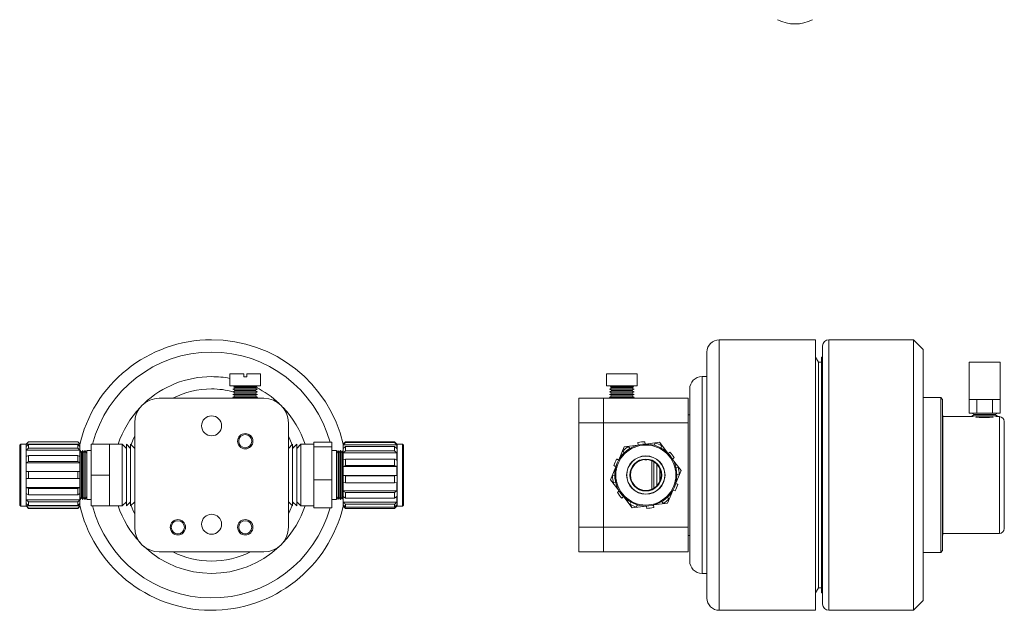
# Model space of a CAD drawing. Header units: inches. Extents: x 0.67 to 7.34, y 1.43 to 10.51.
# Tile 1 of 3: x 0.67 to 7.34, y 1.43 to 5.43. Entities that reach past the tile are written whole.
import ezdxf

# ---------------------------------------------------------------- set-up
doc = ezdxf.new("R2010")
doc.units = ezdxf.units.IN
doc.header["$MEASUREMENT"] = 0

msp = doc.modelspace()

# ---------------------------------------------------------------- linework, layer by layer
at = {"color": 7, "linetype": 'Continuous', "lineweight": 15}
for p, q in [((6.0615, 3.2652), (5.4085, 3.2652)), ((6.0615, 3.2652), (6.0615, 1.4319)), ((6.1092, 1.4736), (6.1092, 3.2236)), ((6.7248, 3.2652), (6.1508, 3.2652)), ((6.7915, 3.1986), (6.7248, 3.2652)), ((6.7248, 2.3486), (6.7248, 3.2652)), ((5.3252, 1.5152), (5.3252, 3.1819)), ((6.0808, 3.1137), (6.0615, 3.1471)), ((6.1092, 3.1471), (6.1025, 3.1471)), ((6.1025, 1.5501), (6.1025, 3.1471)), ((6.7915, 3.1986), (6.7915, 2.3486)), ((6.1025, 3.1137), (6.0808, 3.1137)), ((6.0808, 1.5834), (6.0808, 3.1137)), ((7.1015, 3.1131), (7.1015, 2.8604)), ((7.3128, 3.1131), (7.1015, 3.1131)), ((7.3128, 2.8604), (7.3128, 3.1131)), ((2.0921, 3.0352), (2.0921, 2.9519)), ((2.0921, 3.0352), (2.1859, 3.0352)), ((2.1859, 3.0146), (2.1859, 3.0352)), ((2.1859, 3.0146), (2.2066, 3.0146)), ((2.2066, 3.0146), (2.2066, 3.0352)), ((2.2066, 3.0352), (2.3004, 3.0352)), ((2.3004, 2.9519), (2.3004, 3.0352)), ((4.6443, 3.0146), (4.6443, 2.9519)), ((4.6443, 3.0146), (4.6449, 3.0146)), ((4.6449, 3.0146), (4.6449, 3.0352)), ((4.6449, 3.0352), (4.8522, 3.0352)), ((4.8522, 3.0352), (4.8522, 3.0146)), ((4.8522, 3.0146), (4.8527, 3.0146)), ((4.8527, 2.9519), (4.8527, 3.0146)), ((5.3252, 3.0152), (5.2918, 3.0152)), ((2.0921, 2.9519), (2.3004, 2.9519)), ((2.1289, 2.9396), (2.1131, 2.9304)), ((2.1289, 2.9519), (2.1182, 2.9457)), ((2.1182, 2.9457), (2.1289, 2.9396)), ((2.1182, 2.9457), (2.1962, 2.9457)), ((2.1289, 2.9519), (2.1289, 2.9519)), ((2.1289, 2.9519), (2.2636, 2.9519)), ((2.1289, 2.9396), (2.1289, 2.9396)), ((2.2636, 2.9396), (2.1289, 2.9396)), ((2.1289, 2.9396), (2.1962, 2.9396)), ((2.1962, 2.9457), (2.2742, 2.9457)), ((2.1962, 2.9396), (2.2636, 2.9396)), ((2.2742, 2.9457), (2.2636, 2.9519)), ((2.2636, 2.9519), (2.2636, 2.9519)), ((2.2636, 2.9396), (2.2742, 2.9457)), ((2.2794, 2.9304), (2.2636, 2.9396)), ((2.2636, 2.9396), (2.2636, 2.9396)), ((4.6443, 2.9519), (4.7485, 2.9519)), ((4.6812, 2.9396), (4.6653, 2.9304)), ((4.6812, 2.9519), (4.6705, 2.9457)), ((4.6705, 2.9457), (4.6812, 2.9396)), ((4.6705, 2.9457), (4.8265, 2.9457)), ((4.6812, 2.9519), (4.6812, 2.9519)), ((4.6812, 2.9519), (4.8159, 2.9519)), ((4.6812, 2.9396), (4.6812, 2.9396)), ((4.8159, 2.9396), (4.6812, 2.9396)), ((4.6812, 2.9396), (4.8159, 2.9396)), ((4.7485, 2.9519), (4.8527, 2.9519)), ((4.8265, 2.9457), (4.8159, 2.9519)), ((4.8159, 2.9519), (4.8159, 2.9519)), ((4.8159, 2.9396), (4.8265, 2.9457)), ((4.8317, 2.9304), (4.8159, 2.9396)), ((4.8159, 2.9396), (4.8159, 2.9396)), ((1.6139, 2.8694), (2.3222, 2.8694)), ((2.1131, 2.9304), (2.1289, 2.9213)), ((2.1131, 2.9304), (2.1962, 2.9304)), ((2.1289, 2.9213), (2.1131, 2.9121)), ((2.1131, 2.9121), (2.1289, 2.903)), ((2.1131, 2.9121), (2.1962, 2.9121)), ((2.1289, 2.903), (2.1131, 2.8939)), ((2.1131, 2.8939), (2.1289, 2.8847)), ((2.1131, 2.8939), (2.1962, 2.8939)), ((2.1289, 2.8847), (2.1131, 2.8756)), ((2.1131, 2.8756), (2.1238, 2.8694)), ((2.1131, 2.8756), (2.1962, 2.8756)), ((2.1289, 2.9213), (2.1289, 2.9213)), ((2.1289, 2.9213), (2.1962, 2.9213)), ((2.2636, 2.9213), (2.1289, 2.9213)), ((2.1289, 2.903), (2.1289, 2.903)), ((2.1289, 2.903), (2.1962, 2.903)), ((2.2636, 2.903), (2.1289, 2.903)), ((2.1289, 2.8847), (2.1289, 2.8847)), ((2.2636, 2.8847), (2.1289, 2.8847)), ((2.1289, 2.8847), (2.1962, 2.8847)), ((2.1962, 2.9304), (2.2794, 2.9304)), ((2.1962, 2.9213), (2.2636, 2.9213)), ((2.1962, 2.9121), (2.2794, 2.9121)), ((2.1962, 2.903), (2.2636, 2.903)), ((2.1962, 2.8939), (2.2794, 2.8939)), ((2.1962, 2.8847), (2.2636, 2.8847)), ((2.1962, 2.8756), (2.2794, 2.8756)), ((2.2636, 2.9213), (2.2794, 2.9304)), ((2.2794, 2.9121), (2.2636, 2.9213)), ((2.2636, 2.9213), (2.2636, 2.9213)), ((2.2636, 2.903), (2.2794, 2.9121)), ((2.2794, 2.8939), (2.2636, 2.903)), ((2.2636, 2.903), (2.2636, 2.903)), ((2.2636, 2.8847), (2.2794, 2.8939)), ((2.2794, 2.8756), (2.2636, 2.8847)), ((2.2636, 2.8847), (2.2636, 2.8847)), ((2.2687, 2.8694), (2.2794, 2.8756)), ((4.4568, 2.7027), (4.4568, 2.8694)), ((4.4568, 2.8694), (4.6235, 2.8694)), ((4.6235, 2.8694), (4.6235, 2.7027)), ((4.6235, 2.8694), (5.1985, 2.8694)), ((4.6653, 2.9304), (4.6812, 2.9213)), ((4.6653, 2.9304), (4.8317, 2.9304)), ((4.6812, 2.9213), (4.6653, 2.9121)), ((4.6653, 2.9121), (4.6812, 2.903)), ((4.6653, 2.9121), (4.8317, 2.9121)), ((4.6812, 2.903), (4.6653, 2.8939)), ((4.6653, 2.8939), (4.6812, 2.8847)), ((4.6653, 2.8939), (4.8317, 2.8939)), ((4.6812, 2.8847), (4.6653, 2.8756)), ((4.6653, 2.8756), (4.6761, 2.8694)), ((4.6653, 2.8756), (4.8317, 2.8756)), ((4.6812, 2.9213), (4.6812, 2.9213)), ((4.8159, 2.9213), (4.6812, 2.9213)), ((4.6812, 2.9213), (4.8159, 2.9213)), ((4.6812, 2.903), (4.6812, 2.903)), ((4.6812, 2.903), (4.8159, 2.903)), ((4.8159, 2.903), (4.6812, 2.903)), ((4.6812, 2.8847), (4.6812, 2.8847)), ((4.6812, 2.8847), (4.8159, 2.8847)), ((4.8159, 2.8847), (4.6812, 2.8847)), ((4.8159, 2.9213), (4.8317, 2.9304)), ((4.8317, 2.9121), (4.8159, 2.9213)), ((4.8159, 2.9213), (4.8159, 2.9213)), ((4.8159, 2.903), (4.8317, 2.9121)), ((4.8317, 2.8939), (4.8159, 2.903)), ((4.8159, 2.903), (4.8159, 2.903)), ((4.8159, 2.8847), (4.8317, 2.8939)), ((4.8317, 2.8756), (4.8159, 2.8847)), ((4.8159, 2.8847), (4.8159, 2.8847)), ((4.821, 2.8694), (4.8317, 2.8756)), ((5.1985, 2.8694), (5.1985, 2.7027)), ((5.2085, 2.9319), (5.2085, 1.7652)), ((6.9092, 2.8736), (6.7915, 2.8736)), ((6.9225, 2.8602), (6.9092, 2.8736)), ((6.9092, 1.8236), (6.9092, 2.8736)), ((6.9225, 2.8602), (6.9225, 1.8369)), ((7.3128, 2.8604), (7.1015, 2.8604)), ((7.1021, 2.8604), (7.1021, 2.7684)), ((7.1546, 2.8604), (7.1546, 2.7684)), ((7.2597, 2.8604), (7.2597, 2.7684)), ((7.3122, 2.8604), (7.3122, 2.7684)), ((5.2085, 2.7576), (5.1985, 2.7576)), ((6.9245, 2.7529), (6.9225, 2.7563)), ((6.9245, 2.7529), (6.9245, 1.9442)), ((7.1302, 2.7444), (6.9245, 2.7444)), ((7.1546, 2.7684), (7.1021, 2.7684)), ((7.1207, 2.7684), (7.1367, 2.7591)), ((7.1367, 2.7591), (7.1207, 2.7499)), ((7.1207, 2.7499), (7.1302, 2.7444)), ((7.2937, 2.7499), (7.1207, 2.7499)), ((7.2776, 2.7591), (7.1367, 2.7591)), ((7.2597, 2.7684), (7.1546, 2.7684)), ((7.2554, 2.7406), (7.1585, 2.7406)), ((7.3122, 2.7684), (7.2597, 2.7684)), ((7.2776, 2.7591), (7.2937, 2.7684)), ((7.2937, 2.7499), (7.2776, 2.7591)), ((7.2841, 2.7444), (7.2937, 2.7499)), ((7.3072, 2.7444), (7.2841, 2.7444)), ((1.4472, 1.9944), (1.4472, 2.7027)), ((2.4889, 2.7027), (2.4889, 1.9944)), ((4.6235, 2.7027), (4.4568, 2.7027)), ((4.4568, 2.7027), (4.4568, 1.9944)), ((4.6235, 2.7027), (4.6235, 1.9944)), ((5.1985, 2.7027), (4.6235, 2.7027)), ((5.1985, 1.9944), (5.1985, 2.7027)), ((7.3405, 2.7111), (7.3405, 1.9861)), ((0.6742, 2.5586), (0.6676, 2.5519)), ((0.6676, 2.1452), (0.6676, 2.5519)), ((0.7109, 2.5586), (0.6742, 2.5586)), ((0.6742, 2.5586), (0.6742, 2.1386)), ((0.7274, 2.5744), (0.7109, 2.5579)), ((0.7109, 2.5586), (0.7109, 2.1386)), ((0.7116, 2.5412), (0.7116, 2.5572)), ((0.7116, 2.5572), (1.0759, 2.5572)), ((0.7274, 2.555), (0.7116, 2.5412)), ((1.0608, 2.5744), (0.7274, 2.5744)), ((0.7274, 2.5731), (0.7274, 2.5744)), ((0.7274, 2.5731), (1.0608, 2.5731)), ((0.7274, 2.531), (0.7274, 2.555)), ((1.0608, 2.555), (0.7274, 2.555)), ((1.0759, 2.5592), (1.0608, 2.5744)), ((1.0608, 2.5731), (1.0608, 2.5744)), ((1.0608, 2.531), (1.0608, 2.555)), ((1.0759, 2.5418), (1.0608, 2.555)), ((1.0759, 2.5579), (1.0759, 2.5592)), ((1.0759, 2.5579), (1.0759, 2.5572)), ((1.0759, 2.5421), (1.0759, 2.5572)), ((1.0759, 2.5178), (1.0759, 2.5418)), ((1.2759, 2.5569), (1.1526, 2.5569)), ((1.1526, 2.5569), (1.1526, 2.3486)), ((1.3626, 2.5569), (1.2759, 2.5569)), ((1.2759, 2.5569), (1.2759, 2.4527)), ((1.3903, 2.5291), (1.3626, 2.5569)), ((1.3626, 2.1402), (1.3626, 2.5569)), ((1.4195, 2.5291), (1.3903, 2.5583)), ((1.3903, 2.1388), (1.3903, 2.5583)), ((1.4472, 2.5292), (1.4195, 2.5569)), ((1.4195, 2.1402), (1.4195, 2.5569)), ((2.5166, 2.5569), (2.4889, 2.5292)), ((2.5458, 2.5583), (2.5166, 2.5291)), ((2.5166, 2.5569), (2.5166, 2.1402)), ((2.5458, 2.5583), (2.5458, 2.1388)), ((2.5736, 2.5569), (2.5458, 2.5291)), ((2.6602, 2.5569), (2.5736, 2.5569)), ((2.5736, 2.5569), (2.5736, 2.1402)), ((2.6602, 2.5709), (2.7836, 2.5709)), ((2.6602, 2.5551), (2.6602, 2.5709)), ((2.6602, 2.5393), (2.6602, 2.5551)), ((2.6602, 2.5393), (2.7836, 2.5393)), ((2.6602, 2.4281), (2.6602, 2.5393)), ((2.7836, 2.5393), (2.7836, 2.5709)), ((2.7836, 2.3169), (2.7836, 2.5393)), ((2.8754, 2.5743), (2.8602, 2.5592)), ((2.8602, 2.5529), (2.8754, 2.568)), ((2.8602, 2.5592), (2.8602, 2.5529)), ((2.8602, 2.5522), (2.8602, 2.5529)), ((2.8602, 2.5522), (3.2245, 2.5522)), ((2.8602, 2.5522), (2.8602, 2.5286)), ((2.8754, 2.5412), (2.8602, 2.5291)), ((2.8754, 2.5743), (2.8754, 2.568)), ((3.2087, 2.5743), (2.8754, 2.5743)), ((2.8754, 2.568), (3.2087, 2.568)), ((2.8754, 2.5412), (2.8754, 2.512)), ((3.2087, 2.5412), (2.8754, 2.5412)), ((3.2087, 2.5743), (3.2087, 2.568)), ((3.2245, 2.5585), (3.2087, 2.5743)), ((3.2087, 2.568), (3.2245, 2.5522)), ((3.2087, 2.5412), (3.2087, 2.512)), ((3.2245, 2.5286), (3.2087, 2.5412)), ((3.2252, 2.5579), (3.2245, 2.5586)), ((3.2245, 2.5586), (3.2245, 2.5586)), ((3.2245, 2.5586), (3.2245, 2.5585)), ((3.2245, 2.5522), (3.2245, 2.5286)), ((3.2619, 2.5586), (3.2252, 2.5586)), ((3.2252, 2.1386), (3.2252, 2.5586)), ((3.2686, 2.5519), (3.2619, 2.5586)), ((3.2619, 2.1386), (3.2619, 2.5586)), ((3.2686, 2.5519), (3.2686, 2.1452)), ((4.7285, 2.4525), (4.7644, 2.5393)), ((4.7644, 2.5393), (4.8574, 2.5516)), ((4.8029, 2.5286), (4.7932, 2.5412)), ((4.8577, 2.568), (4.8598, 2.5522)), ((4.9074, 2.5585), (4.9053, 2.5743)), ((4.9098, 2.5585), (5.0029, 2.5709)), ((5.0029, 2.5709), (5.0601, 2.4965)), ((0.7116, 2.5172), (0.7274, 2.531)), ((0.7116, 2.4736), (0.7116, 2.5172)), ((0.7116, 2.5172), (1.0759, 2.5172)), ((0.7274, 2.4816), (0.7116, 2.4736)), ((0.7274, 2.531), (1.0608, 2.531)), ((0.7274, 2.44), (0.7274, 2.4816)), ((1.0608, 2.4816), (0.7274, 2.4816)), ((1.0608, 2.531), (1.0759, 2.5178)), ((1.0608, 2.44), (1.0608, 2.4816)), ((1.0759, 2.474), (1.0608, 2.4816)), ((1.0759, 2.5178), (1.0759, 2.5172)), ((1.0759, 2.4736), (1.0759, 2.5172)), ((1.0776, 2.5152), (1.0759, 2.5123)), ((1.0759, 2.4324), (1.0759, 2.474)), ((1.0859, 2.5008), (1.0776, 2.5152)), ((1.0776, 2.1819), (1.0776, 2.5152)), ((1.0942, 2.5152), (1.0859, 2.5008)), ((1.0859, 2.1963), (1.0859, 2.5008)), ((1.1026, 2.5008), (1.0942, 2.5152)), ((1.0942, 2.1819), (1.0942, 2.5152)), ((1.1109, 2.5152), (1.1026, 2.5008)), ((1.1026, 2.1963), (1.1026, 2.5008)), ((1.1226, 2.495), (1.1109, 2.5152)), ((1.1109, 2.1819), (1.1109, 2.5152)), ((1.1526, 2.5152), (1.1226, 2.5152)), ((1.1226, 2.1819), (1.1226, 2.5152)), ((2.8136, 2.5152), (2.7836, 2.5152)), ((2.8252, 2.5152), (2.8136, 2.495)), ((2.8136, 2.5152), (2.8136, 2.1819)), ((2.8336, 2.5008), (2.8252, 2.5152)), ((2.8252, 2.5152), (2.8252, 2.1819)), ((2.8419, 2.5152), (2.8336, 2.5008)), ((2.8336, 2.5008), (2.8336, 2.1963)), ((2.8502, 2.5008), (2.8419, 2.5152)), ((2.8419, 2.5152), (2.8419, 2.1819)), ((2.8586, 2.5152), (2.8502, 2.5008)), ((2.8502, 2.5008), (2.8502, 2.1963)), ((2.8602, 2.5123), (2.8586, 2.5152)), ((2.8586, 2.5152), (2.8586, 2.1819)), ((2.8602, 2.5291), (2.8602, 2.4999)), ((2.8602, 2.4999), (2.8754, 2.512)), ((2.8602, 2.4993), (2.8602, 2.4999)), ((2.8602, 2.4993), (3.2245, 2.4993)), ((2.8602, 2.4993), (2.8602, 2.4504)), ((2.8754, 2.512), (3.2087, 2.512)), ((3.2087, 2.512), (3.2245, 2.4993)), ((3.2245, 2.4993), (3.2245, 2.4504)), ((4.7551, 2.512), (4.7648, 2.4993)), ((5.0744, 2.5044), (5.0618, 2.4947)), ((0.7116, 2.4321), (0.7274, 2.44)), ((0.7116, 2.3726), (0.7116, 2.4321)), ((0.7116, 2.4321), (1.0759, 2.4321)), ((0.7274, 2.44), (1.0608, 2.44)), ((1.0608, 2.44), (1.0759, 2.4324)), ((1.0759, 2.4324), (1.0759, 2.4321)), ((1.0759, 2.3726), (1.0759, 2.4321)), ((1.2759, 2.4527), (1.2759, 2.3486)), ((2.6602, 2.3169), (2.6602, 2.4281)), ((2.8602, 2.4507), (2.8602, 2.4063)), ((2.8602, 2.406), (2.8602, 2.4063)), ((2.8602, 2.406), (3.2245, 2.406)), ((2.8602, 2.406), (2.8602, 2.3449)), ((2.8754, 2.4565), (2.8754, 2.4121)), ((3.2087, 2.4565), (2.8754, 2.4565)), ((2.8754, 2.4121), (3.2087, 2.4121)), ((3.2087, 2.4565), (3.2087, 2.4121)), ((3.2245, 2.406), (3.2245, 2.3449)), ((4.6725, 2.3169), (4.7084, 2.4037)), ((4.9169, 2.4526), (4.9051, 2.4526)), ((4.9522, 2.4442), (4.9522, 2.2529)), ((4.9648, 2.4377), (4.9648, 2.2594)), ((4.986, 2.4208), (4.986, 2.2763)), ((5.091, 2.4567), (5.1037, 2.4664)), ((5.0923, 2.4546), (5.1495, 2.3802)), ((0.7274, 2.3246), (0.7274, 2.3726)), ((1.0608, 2.3726), (0.7274, 2.3726)), ((1.0608, 2.3246), (1.0608, 2.3726)), ((1.0759, 2.3726), (1.0608, 2.3726)), ((1.0759, 2.3246), (1.0759, 2.3726)), ((1.1526, 2.3486), (1.1526, 2.1402)), ((1.2759, 2.3486), (1.1526, 2.3486)), ((1.2759, 2.3486), (1.2759, 2.2444)), ((3.2245, 2.3449), (2.8602, 2.3449)), ((2.8602, 2.3448), (2.8602, 2.3449)), ((2.8754, 2.3428), (2.8602, 2.3448)), ((2.8602, 2.3448), (2.8602, 2.2973)), ((2.8754, 2.3428), (2.8754, 2.2952)), ((3.2087, 2.3428), (2.8754, 2.3428)), ((3.2245, 2.3449), (3.2087, 2.3428)), ((3.2087, 2.3428), (3.2087, 2.2952)), ((4.701, 2.3449), (4.6852, 2.3428)), ((5.0068, 2.3894), (5.0068, 2.3077)), ((5.1495, 2.3802), (5.1136, 2.2934)), ((5.1305, 2.4019), (5.1147, 2.3998)), ((5.121, 2.3522), (5.1368, 2.3543)), ((6.7248, 1.4319), (6.7248, 2.3486)), ((6.7915, 2.3486), (6.7915, 1.4986)), ((0.7116, 2.3246), (0.7274, 2.3246)), ((0.7116, 2.265), (0.7116, 2.3246)), ((0.7274, 2.3246), (1.0608, 2.3246)), ((1.0759, 2.265), (1.0759, 2.3246)), ((2.6602, 2.3169), (2.7836, 2.3169)), ((2.6602, 2.2216), (2.6602, 2.3169)), ((2.7836, 2.1262), (2.7836, 2.3169)), ((2.8602, 2.2973), (2.8754, 2.2952)), ((2.8602, 2.2973), (2.8602, 2.2404)), ((2.8754, 2.2952), (3.2087, 2.2952)), ((3.2087, 2.2952), (3.2245, 2.2973)), ((3.2245, 2.2973), (3.2245, 2.2404)), ((4.7297, 2.2425), (4.6725, 2.3169)), ((4.6916, 2.2952), (4.7073, 2.2973)), ((0.7274, 2.2571), (0.7116, 2.265)), ((1.0759, 2.265), (0.7116, 2.265)), ((0.7116, 2.2235), (0.7274, 2.2155)), ((0.7116, 2.1799), (0.7116, 2.2235)), ((0.7274, 2.2155), (0.7274, 2.2571)), ((1.0608, 2.2571), (0.7274, 2.2571)), ((0.7274, 2.2155), (1.0608, 2.2155)), ((1.0759, 2.2647), (1.0608, 2.2571)), ((1.0608, 2.2155), (1.0608, 2.2571)), ((1.0608, 2.2155), (1.0759, 2.2231)), ((1.0759, 2.265), (1.0759, 2.2647)), ((1.0759, 2.2231), (1.0759, 2.2647)), ((1.0759, 2.1799), (1.0759, 2.2235)), ((1.1109, 2.1819), (1.1226, 2.2021)), ((1.2759, 2.2444), (1.2759, 2.1402)), ((2.6602, 2.1262), (2.6602, 2.2216)), ((2.8136, 2.2021), (2.8252, 2.1819)), ((3.2245, 2.2404), (2.8602, 2.2404)), ((2.8602, 2.24), (2.8602, 2.2404)), ((2.8754, 2.2307), (2.8602, 2.24)), ((2.8602, 2.24), (2.8602, 2.202)), ((2.8602, 2.2024), (2.8602, 2.1649)), ((2.8754, 2.2307), (2.8754, 2.1927)), ((3.2087, 2.2307), (2.8754, 2.2307)), ((3.2245, 2.2404), (3.2087, 2.2307)), ((3.2087, 2.2307), (3.2087, 2.1927)), ((3.2087, 2.1927), (3.2245, 2.2024)), ((3.2245, 2.2024), (3.2245, 2.1649)), ((4.731, 2.2404), (4.7183, 2.2307)), ((4.7476, 2.1927), (4.7602, 2.2024)), ((4.9051, 2.2446), (4.9169, 2.2446)), ((5.0935, 2.2446), (5.0576, 2.1578)), ((5.0947, 2.2467), (5.1094, 2.2406)), ((0.6676, 2.1452), (0.6742, 2.1386)), ((0.6742, 2.1386), (0.7109, 2.1386)), ((0.7109, 2.1392), (0.7274, 2.1227)), ((0.7274, 2.1661), (0.7116, 2.1799)), ((1.0759, 2.1799), (0.7116, 2.1799)), ((0.7116, 2.1559), (0.7274, 2.1421)), ((0.7116, 2.1399), (0.7116, 2.1559)), ((1.0759, 2.1399), (0.7116, 2.1399)), ((0.7274, 2.1421), (0.7274, 2.1661)), ((1.0608, 2.1661), (0.7274, 2.1661)), ((0.7274, 2.1421), (1.0608, 2.1421)), ((1.0759, 2.1793), (1.0608, 2.1661)), ((1.0608, 2.1421), (1.0608, 2.1661)), ((1.0608, 2.1421), (1.0759, 2.1553)), ((1.0608, 2.1227), (1.0759, 2.1379)), ((1.0759, 2.1848), (1.0776, 2.1819)), ((1.0759, 2.1799), (1.0759, 2.1793)), ((1.0759, 2.1553), (1.0759, 2.1793)), ((1.0759, 2.1399), (1.0759, 2.1552)), ((1.0759, 2.1399), (1.0759, 2.1392)), ((1.0759, 2.1379), (1.0759, 2.1392)), ((1.0776, 2.1819), (1.0859, 2.1963)), ((1.0859, 2.1963), (1.0942, 2.1819)), ((1.0942, 2.1819), (1.1026, 2.1963)), ((1.1026, 2.1963), (1.1109, 2.1819)), ((1.1226, 2.1819), (1.1526, 2.1819)), ((1.2759, 2.1402), (1.1526, 2.1402)), ((1.2759, 2.1402), (1.3626, 2.1402)), ((1.3626, 2.1402), (1.3903, 2.168)), ((1.3903, 2.1388), (1.4195, 2.168)), ((1.4195, 2.1402), (1.4472, 2.1679)), ((2.4889, 2.1679), (2.5166, 2.1402)), ((2.5166, 2.168), (2.5458, 2.1388)), ((2.5458, 2.168), (2.5736, 2.1402)), ((2.5736, 2.1402), (2.6602, 2.1402)), ((2.7836, 2.1819), (2.8136, 2.1819)), ((2.8252, 2.1819), (2.8336, 2.1963)), ((2.8336, 2.1963), (2.8419, 2.1819)), ((2.8419, 2.1819), (2.8502, 2.1963)), ((2.8502, 2.1963), (2.8586, 2.1819)), ((2.8586, 2.1819), (2.8602, 2.1848)), ((2.8602, 2.202), (2.8754, 2.1927)), ((3.2245, 2.1649), (2.8602, 2.1649)), ((2.8602, 2.1643), (2.8602, 2.1649)), ((2.8602, 2.1643), (2.8602, 2.1459)), ((2.8602, 2.1459), (2.8602, 2.1386)), ((2.8602, 2.1386), (2.8682, 2.1386)), ((2.8602, 2.1379), (2.8602, 2.1386)), ((2.8754, 2.1228), (2.8602, 2.1379)), ((2.8754, 2.1927), (3.2087, 2.1927)), ((2.8754, 2.1502), (2.8754, 2.1318)), ((3.2087, 2.1502), (2.8754, 2.1502)), ((3.2087, 2.1502), (3.2087, 2.1318)), ((3.2245, 2.1386), (3.2087, 2.1228)), ((3.2159, 2.1386), (3.2245, 2.1386)), ((3.2245, 2.1466), (3.2245, 2.1386)), ((3.2245, 2.1386), (3.2252, 2.1392)), ((3.2252, 2.1386), (3.2619, 2.1386)), ((3.2619, 2.1386), (3.2686, 2.1452)), ((4.8191, 2.1262), (4.7619, 2.2006)), ((4.8092, 2.1649), (4.8031, 2.1502)), ((4.9122, 2.1386), (4.8191, 2.1262)), ((4.9146, 2.1386), (4.9167, 2.1228)), ((4.9643, 2.1291), (4.9622, 2.1449)), ((5.0576, 2.1578), (4.9646, 2.1455)), ((5.0191, 2.1685), (5.0288, 2.1559)), ((5.0669, 2.1852), (5.0572, 2.1978)), ((0.7274, 2.1227), (0.7274, 2.124)), ((1.0608, 2.124), (0.7274, 2.124)), ((0.7274, 2.1227), (1.0608, 2.1227)), ((1.0608, 2.1227), (1.0608, 2.124)), ((2.6602, 2.1262), (2.7836, 2.1262)), ((2.8754, 2.1318), (3.2087, 2.1318)), ((3.2087, 2.1228), (2.8754, 2.1228)), ((4.4568, 1.9944), (4.6235, 1.9944)), ((4.4568, 1.8277), (4.4568, 1.9944)), ((4.6235, 1.9944), (4.6235, 1.8277)), ((4.6235, 1.9944), (5.1985, 1.9944)), ((5.1985, 1.9944), (5.1985, 1.8277)), ((5.1985, 1.9396), (5.2085, 1.9396)), ((6.9225, 1.9408), (6.9245, 1.9442)), ((6.9245, 1.9527), (7.3072, 1.9527)), ((2.3222, 1.8277), (1.6139, 1.8277)), ((4.6235, 1.8277), (4.4568, 1.8277)), ((5.1985, 1.8277), (4.6235, 1.8277)), ((6.7915, 1.8236), (6.9092, 1.8236)), ((6.9092, 1.8236), (6.9225, 1.8369)), ((5.2918, 1.6819), (5.3252, 1.6819)), ((6.0615, 1.5501), (6.0808, 1.5834)), ((6.0808, 1.5834), (6.1025, 1.5834)), ((6.1025, 1.5501), (6.1092, 1.5501)), ((6.7248, 1.4319), (6.7915, 1.4986)), ((5.4085, 1.4319), (6.0615, 1.4319)), ((6.1508, 1.4319), (6.7248, 1.4319))]:
    msp.add_line(p, q, dxfattribs=at)
at = {"color": 8, "linetype": 'Continuous', "lineweight": 15}
for p, q in [((5.4085, 3.2652), (5.4085, 1.4319)), ((6.1508, 3.2652), (6.1508, 1.4319)), ((5.2918, 3.0152), (5.2918, 1.6819)), ((7.3072, 1.9527), (7.3072, 2.7444)), ((1.4195, 2.547), (1.4149, 2.5337)), ((2.5212, 2.5337), (2.5166, 2.547)), ((1.1526, 2.52), (1.1516, 2.5152)), ((2.7846, 2.5152), (2.7836, 2.52)), ((1.1516, 2.1819), (1.1526, 2.1771)), ((1.4149, 2.1634), (1.4195, 2.1501)), ((2.5166, 2.1501), (2.5212, 2.1634)), ((2.7836, 2.1771), (2.7846, 2.1819))]:
    msp.add_line(p, q, dxfattribs=at)
at = {"color": 8, "linetype": 'Continuous', "lineweight": 15, "flags": 128}
for points in [[(1.4472, 2.6113), (1.4375, 2.5909), (1.4222, 2.5542)], [(2.5139, 2.5542), (2.4987, 2.5909), (2.4889, 2.6113)], [(1.4222, 2.1429), (1.4375, 2.1062), (1.4472, 2.0859)], [(2.4889, 2.0859), (2.4987, 2.1062), (2.5139, 2.1429)]]:
    msp.add_lwpolyline(points, dxfattribs=at)
at = {"color": 7, "linetype": 'Continuous', "lineweight": 15, "flags": 128}
for points in [[(0.7116, 2.5572), (0.726, 2.5716), (0.7274, 2.5731)], [(2.8754, 2.4565), (2.8619, 2.4513), (2.8602, 2.4507)], [(2.8602, 2.1459), (2.874, 2.1331), (2.8754, 2.1318)], [(3.2245, 2.1649), (3.2102, 2.1515), (3.2087, 2.1502)]]:
    msp.add_lwpolyline(points, dxfattribs=at)
at = {"color": 7, "linetype": 'Continuous', "lineweight": 15}
for centre, radius in [((1.9681, 2.6819), 0.0677), ((2.1964, 2.5777), 0.0521), ((2.1964, 2.5777), 0.0445), ((4.911, 2.3486), 0.21), ((4.911, 2.3486), 0.2033), ((4.911, 2.3486), 0.13), ((4.911, 2.3486), 0.1287), ((4.911, 2.3486), 0.1082), ((4.911, 2.3486), 0.1042), ((1.9681, 2.0152), 0.0677), ((1.7397, 1.9944), 0.0521), ((1.7397, 1.9944), 0.0445), ((2.1964, 1.9944), 0.0521), ((2.1964, 1.9944), 0.0445)]:
    msp.add_circle(centre, radius, dxfattribs=at)
for centre, radius, start, end in [((5.9222, 5.6604), 0.2551, 242.48055, 297.51945), ((1.9681, 2.3486), 0.9167, 90, 167.69611), ((1.9681, 2.3486), 0.9167, 13.24356, 90), ((5.4085, 3.1819), 0.0833, 90, 180), ((6.1508, 3.2236), 0.0417, 90, 180), ((1.9681, 2.3486), 0.6667, 90, 133.31623), ((1.9681, 2.3486), 0.6667, 79.28056, 90), ((5.2918, 2.9319), 0.0833, 90, 180), ((1.9681, 2.3486), 0.6667, 46.68377, 63.10113), ((1.6139, 2.7027), 0.1667, 90, 180), ((2.3222, 2.7027), 0.1667, 0, 90), ((1.9681, 2.3486), 0.6667, 136.68377, 161.79004), ((1.9681, 2.3486), 0.6667, 18.20996, 43.31623), ((7.3072, 2.7111), 0.0333, 0, 90), ((4.911, 2.3486), 0.2258, 121.4512, 133.65224), ((4.911, 2.3486), 0.2258, 91.4512, 103.65224), ((4.911, 2.3486), 0.2258, 61.4512, 73.65224), ((4.911, 2.3486), 0.2258, 31.4512, 43.65224), ((4.911, 2.3486), 0.2258, 151.4512, 163.65224), ((4.911, 2.3486), 0.2258, 181.4512, 193.65224), ((4.911, 2.3486), 0.2258, 1.4512, 13.65224), ((4.911, 2.3486), 0.2258, 331.4512, 343.65224), ((4.911, 2.3486), 0.2258, 211.4512, 223.65224), ((1.9681, 2.3486), 0.9167, 192.31643, 346.7067), ((1.9681, 2.3486), 0.6667, 198.20996, 223.31623), ((1.9681, 2.3486), 0.6667, 316.68377, 341.79004), ((4.911, 2.3486), 0.2258, 241.4512, 253.65224), ((4.911, 2.3486), 0.2258, 301.4512, 313.65224), ((4.911, 2.3486), 0.2258, 271.4512, 283.65224), ((1.6139, 1.9944), 0.1667, 180, 270), ((2.3222, 1.9944), 0.1667, 270, 0), ((7.3072, 1.9861), 0.0333, 270, 0), ((1.9681, 2.3486), 0.6667, 226.68377, 313.31623), ((5.2918, 1.7652), 0.0833, 180, 270), ((5.4085, 1.5152), 0.0833, 180, 270), ((6.1508, 1.4736), 0.0417, 180, 270)]:
    msp.add_arc(centre, radius, start, end, dxfattribs=at)
at = {"color": 8, "linetype": 'Continuous', "lineweight": 15}
for radius, start, end in [(0.8333, 90, 165.52249), (0.8333, 15.47398, 90), (0.5833, 90, 116.7655), (0.5833, 75.43225, 90), (0.8333, 194.47751, 344.52602), (0.5833, 243.2345, 296.7655)]:
    msp.add_arc((1.9681, 2.3486), radius, start, end, dxfattribs=at)
at = {"color": 7, "linetype": 'Continuous', "lineweight": 15}
for points, knots in [([(7.2657, 2.742), (7.2637, 2.7417), (7.2574, 2.7407), (7.24, 2.7388), (7.2164, 2.7374), (7.1914, 2.7377), (7.169, 2.7393), (7.154, 2.7411), (7.1493, 2.7419), (7.1485, 2.742)], [0, 0, 0, 0, 0.079199, 0.257481, 0.436019, 0.611947, 0.786504, 0.963028, 1, 1, 1, 1]), ([(1.0608, 2.5731), (1.0612, 2.5726), (1.0663, 2.5676), (1.0713, 2.5625), (1.0759, 2.5579)], [0, 0, 0, 0, 0.090921, 1, 1, 1, 1]), ([(4.9746, 2.5653), (4.9736, 2.5628), (4.9715, 2.5579), (4.9695, 2.553), (4.9685, 2.5505)], [0, 0, 0, 0, 0.49372, 1, 1, 1, 1]), ([(5.0128, 2.5322), (5.0139, 2.5347), (5.0159, 2.5396), (5.0179, 2.5445), (5.0189, 2.5469)], [0, 0, 0, 0, 0.50628, 1, 1, 1, 1]), ([(2.8602, 2.4063), (2.8608, 2.4065), (2.8658, 2.4085), (2.8709, 2.4104), (2.8754, 2.4121)], [0, 0, 0, 0, 0.1102732, 1, 1, 1, 1]), ([(3.2245, 2.4504), (3.2219, 2.4514), (3.2166, 2.4535), (3.2113, 2.4555), (3.2087, 2.4565)], [0, 0, 0, 0, 0.50628, 1, 1, 1, 1]), ([(3.2087, 2.4121), (3.2113, 2.4111), (3.2166, 2.4091), (3.2219, 2.4071), (3.2245, 2.406)], [0, 0, 0, 0, 0.49372, 1, 1, 1, 1]), ([(4.6943, 2.4121), (4.6967, 2.4111), (4.7016, 2.4091), (4.7065, 2.4071), (4.709, 2.406)], [0, 0, 0, 0, 0.49372, 1, 1, 1, 1]), ([(4.7274, 2.4504), (4.7249, 2.4514), (4.72, 2.4535), (4.7151, 2.4555), (4.7126, 2.4565)], [0, 0, 0, 0, 0.50628, 1, 1, 1, 1]), ([(0.7274, 2.3726), (0.7269, 2.3726), (0.7217, 2.3726), (0.7164, 2.3726), (0.7116, 2.3726)], [0, 0, 0, 0, 0.09237, 1, 1, 1, 1]), ([(1.0608, 2.3246), (1.0612, 2.3246), (1.0663, 2.3246), (1.0713, 2.3246), (1.0759, 2.3246)], [0, 0, 0, 0, 0.090921, 1, 1, 1, 1]), ([(5.1277, 2.285), (5.1273, 2.2852), (5.1223, 2.2872), (5.1174, 2.2892), (5.113, 2.2911)], [0, 0, 0, 0, 0.0923701, 1, 1, 1, 1]), ([(0.7274, 2.124), (0.7248, 2.1266), (0.7195, 2.1319), (0.7143, 2.1372), (0.7116, 2.1399)], [0, 0, 0, 0, 0.49372, 1, 1, 1, 1]), ([(1.0759, 2.1392), (1.0753, 2.1387), (1.0703, 2.1336), (1.0653, 2.1285), (1.0608, 2.124)], [0, 0, 0, 0, 0.110273, 1, 1, 1, 1]), ([(2.8754, 2.1502), (2.8749, 2.1506), (2.8699, 2.1553), (2.8648, 2.16), (2.8602, 2.1643)], [0, 0, 0, 0, 0.090921, 1, 1, 1, 1]), ([(3.2087, 2.1318), (3.2092, 2.1323), (3.2145, 2.1372), (3.2198, 2.1421), (3.2245, 2.1466)], [0, 0, 0, 0, 0.09237, 1, 1, 1, 1]), ([(4.8474, 2.1318), (4.8476, 2.1323), (4.8497, 2.1372), (4.8517, 2.1421), (4.8535, 2.1466)], [0, 0, 0, 0, 0.09237, 1, 1, 1, 1])]:
    msp.add_open_spline(points, degree=3, knots=knots, dxfattribs=at)

doc.saveas('drawing.dxf')
